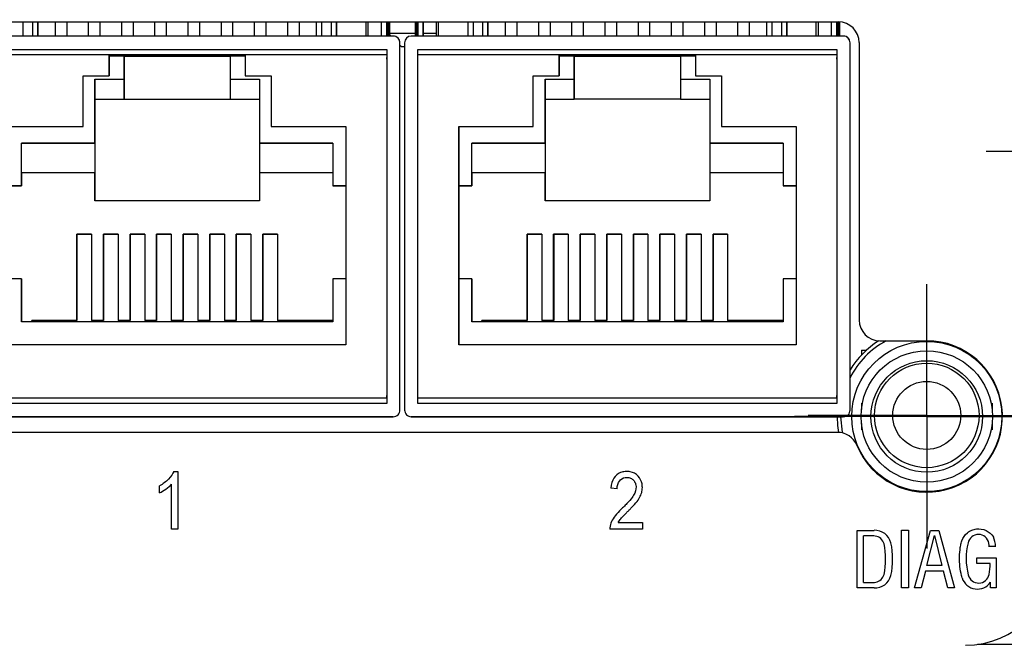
# Model space of a CAD drawing. Header units: inches. Extents: x 1.31 to 9.88, y 1.79 to 7.75.
# Tile 5 of 11: x 3.32 to 4.06, y 6.97 to 7.44. Entities that reach past the tile are written whole.
import ezdxf

# ---------------------------------------------------------------- set-up
doc = ezdxf.new("R2010")
doc.units = ezdxf.units.IN
doc.header["$MEASUREMENT"] = 0
doc.layers.add('1', color=7, linetype='Continuous')

# ---------------------------------------------------------------- blocks, each defined once
blk = doc.blocks.new('SW_CENTERMARKSYMBOL_8')
at = {"layer": '1', "color": 0}
for p, q in [((0, 0.05), (0, 0.0995)), ((0, 0), (0, 0.05)), ((-0.05, 0), (-0.0995, 0)), ((0, 0), (-0.05, 0)), ((0, 0), (0, -0.05)), ((0, 0), (0.05, 0)), ((0.05, 0), (0.0995, 0)), ((0, -0.05), (0, -0.0995))]:
    blk.add_line(p, q, dxfattribs=at)
blk = doc.blocks.new('SW_CENTERMARKSYMBOL_10')
at = {"layer": '1', "color": 0}
for p, q in [((0, 0.1), (0, 0.305)), ((0, 0), (0, 0.05)), ((-0.1, 0), (-0.305, 0)), ((0, 0), (-0.05, 0)), ((0, 0), (0, -0.05)), ((0, 0), (0.05, 0)), ((0.1, 0), (0.305, 0)), ((0, -0.1), (0, -0.305))]:
    blk.add_line(p, q, dxfattribs=at)
blk = doc.blocks.new('SW_CENTERMARKSYMBOL_22')
at = {"layer": '1', "color": 0}
for p, q in [((0, 0.05), (0, 0.08937)), ((0, 0), (0, 0.05)), ((-0.05, 0), (-0.08937, 0)), ((0, 0), (-0.05, 0)), ((0, 0), (0, -0.05)), ((0, 0), (0.05, 0)), ((0.05, 0), (0.08937, 0)), ((0, -0.05), (0, -0.08937))]:
    blk.add_line(p, q, dxfattribs=at)

msp = doc.modelspace()

# ---------------------------------------------------------------- linework, layer by layer
at = {"color": 7, "linetype": 'Continuous', "lineweight": 25}
for p, q in [((3.27225, 7.4418), (3.93253, 7.4418)), ((3.32962, 7.43112), (3.32962, 7.4418)), ((3.32963, 7.4418), (3.32963, 7.43112)), ((3.34263, 7.4418), (3.34263, 7.43112)), ((3.35163, 7.43112), (3.35163, 7.4418)), ((3.35163, 7.43112), (3.35163, 7.4418)), ((3.36763, 7.4418), (3.36763, 7.43112)), ((3.37663, 7.43112), (3.37663, 7.4418)), ((3.37663, 7.43112), (3.37663, 7.4418)), ((3.39263, 7.4418), (3.39263, 7.43112)), ((3.40163, 7.43112), (3.40163, 7.4418)), ((3.40163, 7.43112), (3.40163, 7.4418)), ((3.41763, 7.4418), (3.41763, 7.43112)), ((3.42663, 7.43112), (3.42663, 7.4418)), ((3.42663, 7.43112), (3.42663, 7.4418)), ((3.44263, 7.4418), (3.44263, 7.43112)), ((3.45163, 7.43112), (3.45163, 7.4418)), ((3.45163, 7.43112), (3.45163, 7.4418)), ((3.46763, 7.4418), (3.46763, 7.43112)), ((3.47663, 7.43112), (3.47663, 7.4418)), ((3.47663, 7.43112), (3.47663, 7.4418)), ((3.49263, 7.4418), (3.49263, 7.43112)), ((3.50163, 7.43112), (3.50163, 7.4418)), ((3.50163, 7.43112), (3.50163, 7.4418)), ((3.51763, 7.4418), (3.51763, 7.43112)), ((3.52663, 7.43112), (3.52663, 7.4418)), ((3.52663, 7.43112), (3.52663, 7.4418)), ((3.53962, 7.43112), (3.53962, 7.4418)), ((3.55462, 7.4418), (3.55462, 7.43112)), ((3.55462, 7.43112), (3.55462, 7.4418)), ((3.5785, 7.43112), (3.5785, 7.4418)), ((3.58838, 7.43112), (3.58838, 7.4418)), ((3.59238, 7.4418), (3.59238, 7.43112)), ((3.59238, 7.43112), (3.59238, 7.4418)), ((3.59438, 7.43112), (3.59438, 7.4418)), ((3.59438, 7.4418), (3.59438, 7.43112)), ((3.61388, 7.4418), (3.61388, 7.43112)), ((3.61588, 7.43112), (3.61588, 7.4418)), ((3.61588, 7.4418), (3.61588, 7.43112)), ((3.61988, 7.43112), (3.61988, 7.4418)), ((3.61988, 7.4418), (3.61988, 7.43112)), ((3.62975, 7.4418), (3.62975, 7.43112)), ((3.65362, 7.43112), (3.65362, 7.4418)), ((3.66862, 7.43112), (3.66862, 7.4418)), ((3.66863, 7.4418), (3.66863, 7.43112)), ((3.68163, 7.4418), (3.68163, 7.43112)), ((3.69063, 7.43112), (3.69063, 7.4418)), ((3.69063, 7.43112), (3.69063, 7.4418)), ((3.70663, 7.4418), (3.70663, 7.43112)), ((3.71563, 7.43112), (3.71563, 7.4418)), ((3.71563, 7.43112), (3.71563, 7.4418)), ((3.73163, 7.4418), (3.73163, 7.43112)), ((3.74063, 7.43112), (3.74063, 7.4418)), ((3.74063, 7.43112), (3.74063, 7.4418)), ((3.75663, 7.4418), (3.75663, 7.43112)), ((3.76563, 7.43112), (3.76563, 7.4418)), ((3.76563, 7.43112), (3.76563, 7.4418)), ((3.78163, 7.4418), (3.78163, 7.43112)), ((3.79063, 7.43112), (3.79063, 7.4418)), ((3.79063, 7.43112), (3.79063, 7.4418)), ((3.80663, 7.4418), (3.80663, 7.43112)), ((3.81563, 7.43112), (3.81563, 7.4418)), ((3.81563, 7.43112), (3.81563, 7.4418)), ((3.83163, 7.4418), (3.83163, 7.43112)), ((3.84063, 7.43112), (3.84063, 7.4418)), ((3.84063, 7.43112), (3.84063, 7.4418)), ((3.85663, 7.4418), (3.85663, 7.43112)), ((3.86563, 7.43112), (3.86563, 7.4418)), ((3.86563, 7.43112), (3.86563, 7.4418)), ((3.87862, 7.43112), (3.87862, 7.4418)), ((3.89362, 7.4418), (3.89362, 7.43112)), ((3.89362, 7.43112), (3.89362, 7.4418)), ((3.9175, 7.43112), (3.9175, 7.4418)), ((3.92738, 7.43112), (3.92738, 7.4418)), ((3.93138, 7.4418), (3.93138, 7.43112)), ((3.93138, 7.43112), (3.93138, 7.4418)), ((3.93338, 7.43112), (3.93338, 7.44178)), ((3.93338, 7.44178), (3.93338, 7.43112)), ((3.59737, 7.43112), (3.27187, 7.43112)), ((3.59438, 7.43324), (3.61388, 7.43324)), ((3.59438, 7.43241), (3.59566, 7.43112)), ((3.93637, 7.43112), (3.61087, 7.43112)), ((3.61988, 7.43324), (3.62975, 7.43324)), ((3.60237, 7.1496), (3.60237, 7.42612)), ((3.60237, 7.42612), (3.60237, 7.42612)), ((3.60237, 7.1496), (3.60237, 7.42612)), ((3.60237, 7.42441), (3.60354, 7.42324)), ((3.60354, 7.42324), (3.60587, 7.42324)), ((3.60587, 7.42612), (3.60587, 7.1496)), ((3.94137, 7.1496), (3.94137, 7.42612)), ((3.94137, 7.42612), (3.94137, 7.42612)), ((3.94137, 7.1712), (3.94137, 7.42612)), ((3.94816, 7.42618), (3.94816, 7.21737)), ((3.27687, 7.42112), (3.59237, 7.42112)), ((3.27687, 7.42112), (3.59237, 7.42112)), ((3.38337, 7.41712), (3.27687, 7.41712)), ((3.38337, 7.41712), (3.48587, 7.41712)), ((3.38337, 7.4011), (3.38337, 7.41712)), ((3.38337, 7.41712), (3.38337, 7.41712)), ((3.48587, 7.41712), (3.38337, 7.41712)), ((3.39462, 7.4161), (3.38337, 7.4161)), ((3.38337, 7.41512), (3.38337, 7.4011)), ((3.38537, 7.4161), (3.3855, 7.41712)), ((3.39375, 7.41712), (3.39387, 7.4161)), ((3.39387, 7.4161), (3.39375, 7.41712)), ((3.39462, 7.3986), (3.39462, 7.4161)), ((3.39462, 7.4161), (3.39462, 7.3836)), ((3.39462, 7.4161), (3.39462, 7.4161)), ((3.39462, 7.4161), (3.47462, 7.4161)), ((3.40163, 7.4161), (3.40163, 7.41712)), ((3.40163, 7.4161), (3.40163, 7.41712)), ((3.41763, 7.41712), (3.41763, 7.4161)), ((3.42663, 7.4161), (3.42663, 7.41712)), ((3.42663, 7.4161), (3.42663, 7.41712)), ((3.44263, 7.41712), (3.44263, 7.4161)), ((3.45163, 7.4161), (3.45163, 7.41712)), ((3.45163, 7.4161), (3.45163, 7.41712)), ((3.46763, 7.41712), (3.46763, 7.4161)), ((3.47462, 7.4161), (3.47462, 7.3986)), ((3.48587, 7.4161), (3.47462, 7.4161)), ((3.47537, 7.4161), (3.4755, 7.41712)), ((3.48375, 7.41712), (3.48387, 7.4161)), ((3.48387, 7.4161), (3.48375, 7.41712)), ((3.59237, 7.41712), (3.48587, 7.41712)), ((3.48587, 7.41712), (3.48587, 7.4011)), ((3.59237, 7.42112), (3.59237, 7.1546)), ((3.59237, 7.41712), (3.59237, 7.1586)), ((3.59237, 7.41385), (3.59237, 7.41512)), ((3.61587, 7.42112), (3.93137, 7.42112)), ((3.61587, 7.1546), (3.61587, 7.42112)), ((3.61587, 7.42112), (3.61587, 7.42112)), ((3.61587, 7.42112), (3.93137, 7.42112)), ((3.72237, 7.41712), (3.61587, 7.41712)), ((3.61587, 7.1586), (3.61587, 7.41712)), ((3.72237, 7.41712), (3.82487, 7.41712)), ((3.72237, 7.4011), (3.72237, 7.41712)), ((3.72237, 7.41712), (3.72237, 7.41712)), ((3.82487, 7.41712), (3.72237, 7.41712)), ((3.73362, 7.4161), (3.72237, 7.4161)), ((3.72237, 7.41512), (3.72237, 7.4011)), ((3.72437, 7.4161), (3.7245, 7.41712)), ((3.73275, 7.41712), (3.73287, 7.4161)), ((3.73287, 7.4161), (3.73275, 7.41712)), ((3.73362, 7.3986), (3.73362, 7.4161)), ((3.73362, 7.4161), (3.73362, 7.3836)), ((3.73362, 7.4161), (3.73362, 7.4161)), ((3.73362, 7.4161), (3.81362, 7.4161)), ((3.74063, 7.4161), (3.74063, 7.41712)), ((3.74063, 7.4161), (3.74063, 7.41712)), ((3.75663, 7.41712), (3.75663, 7.4161)), ((3.76563, 7.4161), (3.76563, 7.41712)), ((3.76563, 7.4161), (3.76563, 7.41712)), ((3.78163, 7.41712), (3.78163, 7.4161)), ((3.79063, 7.4161), (3.79063, 7.41712)), ((3.79063, 7.4161), (3.79063, 7.41712)), ((3.80663, 7.41712), (3.80663, 7.4161)), ((3.81362, 7.4161), (3.81362, 7.3986)), ((3.82487, 7.4161), (3.81362, 7.4161)), ((3.81437, 7.4161), (3.8145, 7.41712)), ((3.82275, 7.41712), (3.82287, 7.4161)), ((3.82287, 7.4161), (3.82275, 7.41712)), ((3.93137, 7.41712), (3.82487, 7.41712)), ((3.82487, 7.41712), (3.82487, 7.4011)), ((3.93137, 7.42112), (3.93137, 7.1546)), ((3.93137, 7.41712), (3.93137, 7.1586)), ((3.93137, 7.41385), (3.93137, 7.41512)), ((3.36375, 7.4011), (3.38337, 7.4011)), ((3.36375, 7.36305), (3.36375, 7.4011)), ((3.36375, 7.4011), (3.38337, 7.4011)), ((3.36375, 7.4011), (3.36375, 7.4011)), ((3.36375, 7.36305), (3.36375, 7.4011)), ((3.38337, 7.4011), (3.38337, 7.4011)), ((3.48587, 7.4011), (3.50549, 7.4011)), ((3.48587, 7.4011), (3.50549, 7.4011)), ((3.48587, 7.4011), (3.48587, 7.4011)), ((3.50549, 7.4011), (3.50549, 7.36305)), ((3.70275, 7.4011), (3.72237, 7.4011)), ((3.70275, 7.36305), (3.70275, 7.4011)), ((3.70275, 7.4011), (3.72237, 7.4011)), ((3.70275, 7.4011), (3.70275, 7.4011)), ((3.70275, 7.36305), (3.70275, 7.4011)), ((3.72237, 7.4011), (3.72237, 7.4011)), ((3.82487, 7.4011), (3.84449, 7.4011)), ((3.82487, 7.4011), (3.84449, 7.4011)), ((3.82487, 7.4011), (3.82487, 7.4011)), ((3.84449, 7.4011), (3.84449, 7.36305)), ((3.37262, 7.3506), (3.37262, 7.3986)), ((3.37262, 7.3986), (3.39462, 7.3986)), ((3.47462, 7.3986), (3.49662, 7.3986)), ((3.49662, 7.3986), (3.49662, 7.3506)), ((3.71162, 7.3506), (3.71162, 7.3986)), ((3.71162, 7.3986), (3.73362, 7.3986)), ((3.81362, 7.3986), (3.83562, 7.3986)), ((3.83562, 7.3986), (3.83562, 7.3506)), ((3.37262, 7.3836), (3.37262, 7.3836)), ((3.37262, 7.3836), (3.37262, 7.3071)), ((3.37262, 7.3836), (3.39462, 7.3836)), ((3.37262, 7.3836), (3.39462, 7.3836)), ((3.39462, 7.3836), (3.39462, 7.3836)), ((3.39462, 7.3836), (3.47462, 7.3836)), ((3.47462, 7.3836), (3.49662, 7.3836)), ((3.47462, 7.3836), (3.49662, 7.3836)), ((3.47462, 7.3836), (3.47462, 7.3836)), ((3.71162, 7.3836), (3.71162, 7.3836)), ((3.71162, 7.3836), (3.71162, 7.3071)), ((3.71162, 7.3836), (3.73362, 7.3836)), ((3.71162, 7.3836), (3.73362, 7.3836)), ((3.73362, 7.3836), (3.73362, 7.3836)), ((3.81362, 7.3836), (3.73362, 7.3836)), ((3.81362, 7.3836), (3.83562, 7.3836)), ((3.81362, 7.3836), (3.83562, 7.3836)), ((3.81362, 7.3836), (3.81362, 7.3836)), ((3.30762, 7.36305), (3.36375, 7.36305)), ((3.30762, 7.36305), (3.36375, 7.36305)), ((3.36375, 7.36305), (3.36375, 7.36305)), ((3.50549, 7.36305), (3.56162, 7.36305)), ((3.50549, 7.36305), (3.50549, 7.36305)), ((3.50549, 7.36305), (3.56162, 7.36305)), ((3.56162, 7.36305), (3.56162, 7.1986)), ((3.64662, 7.36305), (3.70275, 7.36305)), ((3.64662, 7.1986), (3.64662, 7.36305)), ((3.64662, 7.36305), (3.64662, 7.36305)), ((3.64662, 7.36305), (3.70275, 7.36305)), ((3.64662, 7.36305), (3.64662, 7.1986)), ((3.70275, 7.36305), (3.70275, 7.36305)), ((3.84449, 7.36305), (3.90062, 7.36305)), ((3.84449, 7.36305), (3.84449, 7.36305)), ((3.84449, 7.36305), (3.90062, 7.36305)), ((3.90062, 7.36305), (3.90062, 7.1986)), ((3.31737, 7.3506), (3.37262, 7.3506)), ((3.31737, 7.31835), (3.31737, 7.3506)), ((3.37262, 7.3506), (3.31737, 7.3506)), ((3.31737, 7.3506), (3.31737, 7.3506)), ((3.31737, 7.3281), (3.31737, 7.3506)), ((3.37262, 7.3506), (3.37262, 7.3281)), ((3.37262, 7.3506), (3.37262, 7.3506)), ((3.49662, 7.3506), (3.55187, 7.3506)), ((3.55187, 7.3506), (3.49662, 7.3506)), ((3.49662, 7.3506), (3.49662, 7.3506)), ((3.49662, 7.3506), (3.49662, 7.3281)), ((3.55187, 7.3506), (3.55187, 7.31835)), ((3.65637, 7.3506), (3.71162, 7.3506)), ((3.65637, 7.31835), (3.65637, 7.3506)), ((3.71162, 7.3506), (3.65637, 7.3506)), ((3.65637, 7.3506), (3.65637, 7.3506)), ((3.65637, 7.3281), (3.65637, 7.3506)), ((3.71162, 7.3506), (3.71162, 7.3281)), ((3.71162, 7.3506), (3.71162, 7.3506)), ((3.83562, 7.3506), (3.89087, 7.3506)), ((3.89087, 7.3506), (3.83562, 7.3506)), ((3.83562, 7.3506), (3.83562, 7.3506)), ((3.83562, 7.3506), (3.83562, 7.3281)), ((3.89087, 7.3506), (3.89087, 7.31835)), ((3.31737, 7.3281), (3.31737, 7.3281)), ((3.31737, 7.3281), (3.31737, 7.31835)), ((3.37262, 7.3281), (3.31737, 7.3281)), ((3.37262, 7.3281), (3.31737, 7.3281)), ((3.37262, 7.3071), (3.37262, 7.3281)), ((3.37262, 7.3281), (3.37262, 7.3281)), ((3.55187, 7.3281), (3.49662, 7.3281)), ((3.55187, 7.3281), (3.49662, 7.3281)), ((3.49662, 7.3281), (3.49662, 7.3281)), ((3.49662, 7.3281), (3.49662, 7.3071)), ((3.65637, 7.3281), (3.65637, 7.3281)), ((3.65637, 7.3281), (3.65637, 7.31835)), ((3.71162, 7.3281), (3.65637, 7.3281)), ((3.71162, 7.3281), (3.65637, 7.3281)), ((3.71162, 7.3071), (3.71162, 7.3281)), ((3.71162, 7.3281), (3.71162, 7.3281)), ((3.89087, 7.3281), (3.83562, 7.3281)), ((3.89087, 7.3281), (3.83562, 7.3281)), ((3.83562, 7.3281), (3.83562, 7.3281)), ((3.83562, 7.3281), (3.83562, 7.3071)), ((3.30762, 7.31835), (3.31737, 7.31835)), ((3.31737, 7.31835), (3.30762, 7.31835)), ((3.31737, 7.31835), (3.31737, 7.31835)), ((3.55187, 7.31835), (3.56162, 7.31835)), ((3.56162, 7.31835), (3.55187, 7.31835)), ((3.55187, 7.31835), (3.55187, 7.31835)), ((3.64662, 7.31835), (3.65637, 7.31835)), ((3.65637, 7.31835), (3.64662, 7.31835)), ((3.65637, 7.31835), (3.65637, 7.31835)), ((3.89087, 7.31835), (3.90062, 7.31835)), ((3.90062, 7.31835), (3.89087, 7.31835)), ((3.89087, 7.31835), (3.89087, 7.31835)), ((3.49662, 7.3071), (3.37262, 7.3071)), ((3.83562, 7.3071), (3.71162, 7.3071)), ((3.35912, 7.2821), (3.37012, 7.2821)), ((3.35912, 7.2171), (3.35912, 7.2821)), ((3.35912, 7.2821), (3.35912, 7.2821)), ((3.37012, 7.2821), (3.35912, 7.2821)), ((3.35913, 7.2821), (3.35913, 7.2171)), ((3.37012, 7.2821), (3.37012, 7.2171)), ((3.37912, 7.2821), (3.39012, 7.2821)), ((3.37912, 7.2171), (3.37912, 7.2821)), ((3.37912, 7.2821), (3.37912, 7.2821)), ((3.39012, 7.2821), (3.37912, 7.2821)), ((3.37913, 7.2821), (3.37913, 7.2171)), ((3.39012, 7.2821), (3.39012, 7.2171)), ((3.39912, 7.2821), (3.41012, 7.2821)), ((3.39912, 7.2171), (3.39912, 7.2821)), ((3.39912, 7.2821), (3.39912, 7.2821)), ((3.41012, 7.2821), (3.39912, 7.2821)), ((3.39913, 7.2821), (3.39913, 7.2171)), ((3.41012, 7.2821), (3.41012, 7.2171)), ((3.41912, 7.2821), (3.43012, 7.2821)), ((3.41912, 7.2171), (3.41912, 7.2821)), ((3.41912, 7.2821), (3.41912, 7.2821)), ((3.43012, 7.2821), (3.41912, 7.2821)), ((3.41913, 7.2821), (3.41913, 7.2171)), ((3.43012, 7.2821), (3.43012, 7.2171)), ((3.43912, 7.2821), (3.45012, 7.2821)), ((3.43912, 7.2171), (3.43912, 7.2821)), ((3.43912, 7.2821), (3.43912, 7.2821)), ((3.45012, 7.2821), (3.43912, 7.2821)), ((3.43913, 7.2821), (3.43913, 7.2171)), ((3.45012, 7.2821), (3.45012, 7.2171)), ((3.45912, 7.2821), (3.47012, 7.2821)), ((3.45912, 7.2171), (3.45912, 7.2821)), ((3.45912, 7.2821), (3.45912, 7.2821)), ((3.47012, 7.2821), (3.45912, 7.2821)), ((3.45913, 7.2821), (3.45913, 7.2171)), ((3.47012, 7.2821), (3.47012, 7.2171)), ((3.47912, 7.2821), (3.49012, 7.2821)), ((3.47912, 7.2171), (3.47912, 7.2821)), ((3.47912, 7.2821), (3.47912, 7.2821)), ((3.49012, 7.2821), (3.47912, 7.2821)), ((3.47913, 7.2821), (3.47913, 7.2171)), ((3.49012, 7.2821), (3.49012, 7.2171)), ((3.49912, 7.2821), (3.51012, 7.2821)), ((3.49912, 7.2171), (3.49912, 7.2821)), ((3.49912, 7.2821), (3.49912, 7.2821)), ((3.51012, 7.2821), (3.49912, 7.2821)), ((3.49913, 7.2821), (3.49913, 7.2171)), ((3.51012, 7.2821), (3.51012, 7.2171)), ((3.69812, 7.2821), (3.70912, 7.2821)), ((3.69812, 7.2171), (3.69812, 7.2821)), ((3.69812, 7.2821), (3.69812, 7.2821)), ((3.70912, 7.2821), (3.69812, 7.2821)), ((3.69813, 7.2821), (3.69813, 7.2171)), ((3.70912, 7.2821), (3.70912, 7.2171)), ((3.71812, 7.2821), (3.72912, 7.2821)), ((3.71812, 7.2171), (3.71812, 7.2821)), ((3.71812, 7.2821), (3.71812, 7.2821)), ((3.72912, 7.2821), (3.71812, 7.2821)), ((3.71813, 7.2821), (3.71813, 7.2171)), ((3.72912, 7.2821), (3.72912, 7.2171)), ((3.73812, 7.2821), (3.74912, 7.2821)), ((3.73812, 7.2171), (3.73812, 7.2821)), ((3.73812, 7.2821), (3.73812, 7.2821)), ((3.74912, 7.2821), (3.73812, 7.2821)), ((3.73813, 7.2821), (3.73813, 7.2171)), ((3.74912, 7.2821), (3.74912, 7.2171)), ((3.75812, 7.2821), (3.76912, 7.2821)), ((3.75812, 7.2171), (3.75812, 7.2821)), ((3.75812, 7.2821), (3.75812, 7.2821)), ((3.76912, 7.2821), (3.75812, 7.2821)), ((3.75813, 7.2821), (3.75813, 7.2171)), ((3.76912, 7.2821), (3.76912, 7.2171)), ((3.77812, 7.2821), (3.78912, 7.2821)), ((3.77812, 7.2171), (3.77812, 7.2821)), ((3.77812, 7.2821), (3.77812, 7.2821)), ((3.78912, 7.2821), (3.77812, 7.2821)), ((3.77813, 7.2821), (3.77813, 7.2171)), ((3.78912, 7.2821), (3.78912, 7.2171)), ((3.79812, 7.2821), (3.80912, 7.2821)), ((3.79812, 7.2171), (3.79812, 7.2821)), ((3.79812, 7.2821), (3.79812, 7.2821)), ((3.80912, 7.2821), (3.79812, 7.2821)), ((3.79813, 7.2821), (3.79813, 7.2171)), ((3.80912, 7.2821), (3.80912, 7.2171)), ((3.81812, 7.2821), (3.82912, 7.2821)), ((3.81812, 7.2171), (3.81812, 7.2821)), ((3.81812, 7.2821), (3.81812, 7.2821)), ((3.82912, 7.2821), (3.81812, 7.2821)), ((3.81813, 7.2821), (3.81813, 7.2171)), ((3.82912, 7.2821), (3.82912, 7.2171)), ((3.83812, 7.2821), (3.84912, 7.2821)), ((3.83812, 7.2171), (3.83812, 7.2821)), ((3.83812, 7.2821), (3.83812, 7.2821)), ((3.84912, 7.2821), (3.83812, 7.2821)), ((3.83813, 7.2821), (3.83813, 7.2171)), ((3.84912, 7.2821), (3.84912, 7.2171)), ((3.31737, 7.24835), (3.30762, 7.24835)), ((3.31737, 7.2161), (3.31737, 7.24835)), ((3.31737, 7.24835), (3.31737, 7.24835)), ((3.31737, 7.24835), (3.31737, 7.2161)), ((3.55187, 7.24835), (3.55187, 7.2161)), ((3.56162, 7.24835), (3.55187, 7.24835)), ((3.65637, 7.24835), (3.64662, 7.24835)), ((3.65637, 7.2161), (3.65637, 7.24835)), ((3.65637, 7.24835), (3.65637, 7.24835)), ((3.65637, 7.24835), (3.65637, 7.2161)), ((3.89087, 7.24835), (3.89087, 7.2161)), ((3.90062, 7.24835), (3.89087, 7.24835)), ((3.55187, 7.2161), (3.31737, 7.2161)), ((3.32512, 7.2161), (3.32512, 7.2171)), ((3.32513, 7.2171), (3.32512, 7.2171)), ((3.32512, 7.2171), (3.35912, 7.2171)), ((3.32513, 7.2171), (3.32513, 7.2161)), ((3.35913, 7.2171), (3.32513, 7.2171)), ((3.35913, 7.2171), (3.35912, 7.2171)), ((3.37012, 7.2171), (3.37912, 7.2171)), ((3.37012, 7.2171), (3.37013, 7.2171)), ((3.37913, 7.2171), (3.37013, 7.2171)), ((3.37913, 7.2171), (3.37912, 7.2171)), ((3.39012, 7.2171), (3.39912, 7.2171)), ((3.39012, 7.2171), (3.39013, 7.2171)), ((3.39913, 7.2171), (3.39013, 7.2171)), ((3.39913, 7.2171), (3.39912, 7.2171)), ((3.41012, 7.2171), (3.41912, 7.2171)), ((3.41012, 7.2171), (3.41013, 7.2171)), ((3.41913, 7.2171), (3.41013, 7.2171)), ((3.41913, 7.2171), (3.41912, 7.2171)), ((3.43012, 7.2171), (3.43912, 7.2171)), ((3.43012, 7.2171), (3.43013, 7.2171)), ((3.43913, 7.2171), (3.43013, 7.2171)), ((3.43913, 7.2171), (3.43912, 7.2171)), ((3.45012, 7.2171), (3.45912, 7.2171)), ((3.45012, 7.2171), (3.45013, 7.2171)), ((3.45913, 7.2171), (3.45013, 7.2171)), ((3.45913, 7.2171), (3.45912, 7.2171)), ((3.47012, 7.2171), (3.47912, 7.2171)), ((3.47012, 7.2171), (3.47013, 7.2171)), ((3.47913, 7.2171), (3.47013, 7.2171)), ((3.47913, 7.2171), (3.47912, 7.2171)), ((3.49012, 7.2171), (3.49912, 7.2171)), ((3.49012, 7.2171), (3.49013, 7.2171)), ((3.49913, 7.2171), (3.49013, 7.2171)), ((3.49913, 7.2171), (3.49912, 7.2171)), ((3.51013, 7.2171), (3.51012, 7.2171)), ((3.51012, 7.2171), (3.55187, 7.2171)), ((3.55187, 7.2171), (3.51013, 7.2171)), ((3.89087, 7.2161), (3.65637, 7.2161)), ((3.66412, 7.2161), (3.66412, 7.2171)), ((3.66413, 7.2171), (3.66412, 7.2171)), ((3.66412, 7.2171), (3.69812, 7.2171)), ((3.66413, 7.2171), (3.66413, 7.2161)), ((3.69813, 7.2171), (3.66413, 7.2171)), ((3.69813, 7.2171), (3.69812, 7.2171)), ((3.70912, 7.2171), (3.71812, 7.2171)), ((3.70912, 7.2171), (3.70913, 7.2171)), ((3.71813, 7.2171), (3.70913, 7.2171)), ((3.71813, 7.2171), (3.71812, 7.2171)), ((3.72912, 7.2171), (3.73812, 7.2171)), ((3.72912, 7.2171), (3.72913, 7.2171)), ((3.73813, 7.2171), (3.72913, 7.2171)), ((3.73813, 7.2171), (3.73812, 7.2171)), ((3.74912, 7.2171), (3.75812, 7.2171)), ((3.74912, 7.2171), (3.74913, 7.2171)), ((3.75813, 7.2171), (3.74913, 7.2171)), ((3.75813, 7.2171), (3.75812, 7.2171)), ((3.76912, 7.2171), (3.77812, 7.2171)), ((3.76912, 7.2171), (3.76913, 7.2171)), ((3.77813, 7.2171), (3.76913, 7.2171)), ((3.77813, 7.2171), (3.77812, 7.2171)), ((3.78912, 7.2171), (3.79812, 7.2171)), ((3.78912, 7.2171), (3.78913, 7.2171)), ((3.79813, 7.2171), (3.78913, 7.2171)), ((3.79813, 7.2171), (3.79812, 7.2171)), ((3.80912, 7.2171), (3.81812, 7.2171)), ((3.80912, 7.2171), (3.80913, 7.2171)), ((3.81813, 7.2171), (3.80913, 7.2171)), ((3.81813, 7.2171), (3.81812, 7.2171)), ((3.82912, 7.2171), (3.83812, 7.2171)), ((3.82912, 7.2171), (3.82913, 7.2171)), ((3.83813, 7.2171), (3.82913, 7.2171)), ((3.83813, 7.2171), (3.83812, 7.2171)), ((3.84913, 7.2171), (3.84912, 7.2171)), ((3.84912, 7.2171), (3.89087, 7.2171)), ((3.89087, 7.2171), (3.84913, 7.2171)), ((3.96378, 7.20174), (3.99908, 7.20174)), ((3.56162, 7.1986), (3.30762, 7.1986)), ((3.90062, 7.1986), (3.64662, 7.1986)), ((3.94986, 7.19478), (3.95378, 7.19478)), ((3.94986, 7.19478), (3.94986, 7.19093)), ((3.59237, 7.1586), (3.27687, 7.1586)), ((3.59237, 7.1586), (3.59237, 7.1606)), ((3.93137, 7.1586), (3.61587, 7.1586)), ((3.93137, 7.1586), (3.93137, 7.1606)), ((3.59237, 7.1546), (3.27687, 7.1546)), ((3.60237, 7.1496), (3.60237, 7.1496)), ((3.93137, 7.1546), (3.61587, 7.1546)), ((3.94986, 7.15472), (3.94986, 7.14998)), ((4.04829, 7.15482), (4.04829, 7.15016)), ((3.59737, 7.1446), (3.27187, 7.1446)), ((3.27187, 7.1446), (3.59737, 7.1446)), ((3.59737, 7.1446), (3.59737, 7.1446)), ((3.93637, 7.1446), (3.61087, 7.1446)), ((3.61087, 7.1446), (3.61087, 7.1446)), ((3.61087, 7.1446), (3.9356, 7.1446)), ((3.94986, 7.13951), (3.94986, 7.13477)), ((4.04829, 7.13933), (4.04829, 7.13467)), ((3.9319, 7.1328), (3.26361, 7.1328)), ((3.43207, 7.10337), (3.43501, 7.10337)), ((3.43501, 7.10337), (3.43501, 7.05988)), ((3.42131, 7.08736), (3.42131, 7.0925)), ((3.43044, 7.05988), (3.43044, 7.09376)), ((3.76594, 7.0902), (3.76124, 7.09076)), ((3.43501, 7.05988), (3.43044, 7.05988)), ((3.78495, 7.05981), (3.76038, 7.05981)), ((3.76672, 7.06492), (3.78495, 7.06492)), ((3.78495, 7.06492), (3.78495, 7.05981)), ((3.94666, 7.01563), (3.94666, 7.05903)), ((3.94666, 7.05903), (3.95936, 7.05903)), ((3.98013, 7.0592), (3.98529, 7.0592)), ((3.98013, 7.01564), (3.98013, 7.0592)), ((3.98529, 7.0592), (3.98529, 7.01564)), ((3.98995, 7.01564), (4.00181, 7.05898)), ((4.00181, 7.05898), (4.00807, 7.05898)), ((4.00807, 7.05898), (4.02008, 7.01564)), ((3.95155, 7.01985), (3.95155, 7.05482)), ((3.99919, 7.03265), (4.00487, 7.05513)), ((4.00487, 7.05513), (4.01054, 7.03265)), ((4.05096, 7.04674), (4.04612, 7.04674)), ((4.03684, 7.03835), (4.05141, 7.03835)), ((4.03684, 7.03402), (4.03684, 7.03835)), ((4.05141, 7.03835), (4.05141, 7.01575)), ((4.01054, 7.03265), (3.99919, 7.03265)), ((4.04676, 7.03402), (4.03684, 7.03402)), ((3.99803, 7.02829), (3.9949, 7.01564)), ((4.01163, 7.02829), (3.99803, 7.02829)), ((4.01498, 7.01564), (4.01163, 7.02829)), ((3.95936, 7.01563), (3.94666, 7.01563)), ((3.98529, 7.01564), (3.98013, 7.01564)), ((3.9949, 7.01564), (3.98995, 7.01564)), ((4.02008, 7.01564), (4.01498, 7.01564)), ((4.04715, 7.01575), (4.04712, 7.02001)), ((4.05141, 7.01575), (4.04715, 7.01575)), ((4.59989, 6.9731), (4.03735, 6.9731))]:
    msp.add_line(p, q, dxfattribs=at)
at = {"color": 8, "linetype": 'Continuous', "lineweight": 25}
for p, q in [((3.3184, 7.4418), (3.3184, 7.43112)), ((3.32585, 7.43112), (3.32585, 7.4418)), ((3.5434, 7.4418), (3.5434, 7.43112)), ((3.55085, 7.43112), (3.55085, 7.4418)), ((3.57689, 7.43112), (3.57689, 7.4418)), ((3.59313, 7.4418), (3.59313, 7.43112)), ((3.59363, 7.43112), (3.59363, 7.4418)), ((3.61463, 7.43112), (3.61463, 7.4418)), ((3.61513, 7.43112), (3.61513, 7.4418)), ((3.63136, 7.43112), (3.63136, 7.4418)), ((3.6574, 7.4418), (3.6574, 7.43112)), ((3.66485, 7.43112), (3.66485, 7.4418)), ((3.8824, 7.4418), (3.8824, 7.43112)), ((3.88985, 7.43112), (3.88985, 7.4418)), ((3.91589, 7.43112), (3.91589, 7.4418)), ((3.93213, 7.4418), (3.93213, 7.43112)), ((3.93263, 7.43112), (3.93263, 7.4418)), ((3.94137, 7.1496), (3.94137, 7.1496)), ((3.93637, 7.1446), (3.93637, 7.1446))]:
    msp.add_line(p, q, dxfattribs=at)
at = {"color": 7, "linetype": 'Continuous', "lineweight": 25, "flags": 128}
for points in [[(3.38337, 7.41712), (3.38337, 7.41708), (3.38337, 7.41697), (3.38337, 7.41678), (3.38337, 7.41653), (3.38337, 7.41623), (3.38337, 7.41589), (3.38337, 7.41551), (3.38337, 7.41512)], [(3.72237, 7.41712), (3.72237, 7.41708), (3.72237, 7.41697), (3.72237, 7.41678), (3.72237, 7.41653), (3.72237, 7.41623), (3.72237, 7.41589), (3.72237, 7.41551), (3.72237, 7.41512)], [(3.37262, 7.3986), (3.37262, 7.39568), (3.37262, 7.39286), (3.37262, 7.39027), (3.37262, 7.388), (3.37262, 7.38613), (3.37262, 7.38475), (3.37262, 7.38389), (3.37262, 7.3836)], [(3.39462, 7.3836), (3.39462, 7.38389), (3.39462, 7.38475), (3.39462, 7.38613), (3.39462, 7.388), (3.39462, 7.39027), (3.39462, 7.39286), (3.39462, 7.39568), (3.39462, 7.3986)], [(3.47462, 7.3986), (3.47462, 7.39568), (3.47462, 7.39286), (3.47462, 7.39027), (3.47462, 7.388), (3.47462, 7.38613), (3.47462, 7.38475), (3.47462, 7.38389), (3.47462, 7.3836)], [(3.71162, 7.3986), (3.71162, 7.39568), (3.71162, 7.39286), (3.71162, 7.39027), (3.71162, 7.388), (3.71162, 7.38613), (3.71162, 7.38475), (3.71162, 7.38389), (3.71162, 7.3836)], [(3.73362, 7.3836), (3.73362, 7.38389), (3.73362, 7.38475), (3.73362, 7.38613), (3.73362, 7.388), (3.73362, 7.39027), (3.73362, 7.39286), (3.73362, 7.39568), (3.73362, 7.3986)], [(3.81362, 7.3986), (3.81362, 7.39568), (3.81362, 7.39286), (3.81362, 7.39027), (3.81362, 7.388), (3.81362, 7.38613), (3.81362, 7.38475), (3.81362, 7.38389), (3.81362, 7.3836)], [(3.93158, 7.1446), (3.93193, 7.13792), (3.93265, 7.13278)]]:
    msp.add_lwpolyline(points, dxfattribs=at)
at = {"color": 8, "linetype": 'Continuous', "lineweight": 25, "flags": 128}
msp.add_lwpolyline([(3.93564, 7.13235), (3.93552, 7.13294), (3.93444, 7.1446)], dxfattribs=at)
at = {"color": 7, "linetype": 'Continuous', "lineweight": 25}
for centre, radius in [((3.99908, 7.14474), 0.05653), ((3.99908, 7.14474), 0.0495), ((3.99908, 7.14474), 0.042), ((3.99907, 7.14557), 0.03937), ((3.99907, 7.14557), 0.02559)]:
    msp.add_circle(centre, radius, dxfattribs=at)
for centre, radius, start, end in [((3.93253, 7.42618), 0.01563, 0, 90), ((3.59737, 7.42612), 0.005, 359.9977, 90), ((3.59737, 7.42612), 0.005, 0.0023, 90.00006), ((3.61087, 7.42612), 0.005, 89.99994, 179.9977), ((3.93637, 7.42612), 0.005, 359.9977, 90), ((3.93637, 7.42612), 0.005, 0.0023, 90.00006), ((3.96378, 7.21737), 0.01562, 180, 270), ((3.99908, 7.14474), 0.0675, 122.35351, 148.75755), ((3.99908, 7.14474), 0.057, 202.30821, 90), ((3.59737, 7.1496), 0.005, 270, 0.0023), ((3.59737, 7.1496), 0.005, 270.00009, 0.0023), ((3.61087, 7.1496), 0.005, 179.9977, 270), ((3.93637, 7.1496), 0.005, 270.00009, 0.0023), ((3.9319, 7.11718), 0.01562, 22.30821, 90), ((3.95996, 7.04654), 0.01251, 14.19455, 92.73213), ((4.03802, 7.04805), 0.00792, 9.55316, 169.08163), ((4.03014, 7.04593), 0.02084, 2.20644, 23.29277), ((3.91136, 7.03733), 0.05674, 348.23591, 11.76409), ((3.91555, 7.03733), 0.05786, 347.7502, 12.2498), ((4.07654, 7.03767), 0.0478, 165.60293, 194.84757), ((3.99215, 7.04203), 0.05418, 4.97919, 7.78271), ((4.02828, 7.03941), 0.06693, 270, 0), ((4.01748, 7.03259), 0.02931, 346.74253, 2.81059), ((3.95996, 7.02812), 0.01251, 267.26787, 345.80545), ((4.0372, 7.02674), 0.01198, 197.06633, 325.86005), ((4.03813, 7.02733), 0.00802, 193.73579, 349.51391)]:
    msp.add_arc(centre, radius, start, end, dxfattribs=at)
at = {"color": 8, "linetype": 'Continuous', "lineweight": 25}
msp.add_arc((3.99908, 7.14474), 0.06465, 118.14976, 153.21684, dxfattribs=at)
at = {"color": 7, "linetype": 'Continuous', "lineweight": 25}
for points, knots in [([(3.43207, 7.10337), (3.43127, 7.1015), (3.42993, 7.09958), (3.42611, 7.0956), (3.42387, 7.0939), (3.42131, 7.0925)], [0, 0, 0, 0, 0.5, 0.5, 1, 1, 1, 1]), ([(3.76594, 7.0902), (3.76595, 7.09266), (3.7665, 7.09464), (3.76865, 7.09762), (3.77016, 7.09854), (3.77291, 7.09894), (3.77394, 7.09891), (3.77572, 7.09854), (3.77651, 7.09818), (3.77793, 7.09715), (3.77856, 7.09645), (3.77951, 7.09494), (3.77985, 7.0941), (3.7804, 7.09138), (3.78018, 7.08927), (3.77872, 7.086), (3.7781, 7.08494), (3.7762, 7.08239), (3.77429, 7.08017), (3.77163, 7.07751), (3.7697, 7.07563), (3.76868, 7.07466), (3.76606, 7.07197), (3.7647, 7.07038), (3.76263, 7.06744), (3.76183, 7.06596), (3.76067, 7.06296), (3.76033, 7.06143), (3.76038, 7.05981)], [0, 0, 0, 0, 0.125, 0.125, 0.25, 0.25, 0.3125, 0.3125, 0.375, 0.375, 0.4375, 0.4375, 0.5, 0.5, 0.625, 0.625, 0.6875, 0.6875, 0.75, 0.78125, 0.78125, 0.8125, 0.8125, 0.875, 0.875, 0.9375, 0.9375, 1, 1, 1, 1]), ([(3.76864, 7.0678), (3.76933, 7.06863), (3.77075, 7.07012), (3.77346, 7.0728), (3.77407, 7.0734), (3.77521, 7.07453), (3.77683, 7.07617), (3.77817, 7.0776), (3.78049, 7.08019), (3.78146, 7.08147), (3.78311, 7.08407), (3.78371, 7.08532), (3.78453, 7.08776), (3.78478, 7.089), (3.78495, 7.09151), (3.78488, 7.09277), (3.78425, 7.09623), (3.78326, 7.09824), (3.78014, 7.10161), (3.77817, 7.10267), (3.7746, 7.1033), (3.77324, 7.10334), (3.77073, 7.10314), (3.76958, 7.10288), (3.76642, 7.10167), (3.76469, 7.10025), (3.76222, 7.09632), (3.76148, 7.09381), (3.76124, 7.09076)], [0, 0, 0, 0, 0.0625, 0.0625, 0.078125, 0.078125, 0.09375, 0.125, 0.125, 0.1875, 0.1875, 0.25, 0.25, 0.3125, 0.3125, 0.375, 0.375, 0.5, 0.5, 0.625, 0.625, 0.6875, 0.6875, 0.75, 0.75, 0.875, 0.875, 1, 1, 1, 1]), ([(3.42131, 7.08736), (3.42274, 7.08797), (3.42435, 7.08888), (3.42791, 7.09133), (3.42935, 7.09255), (3.43044, 7.09376)], [0, 0, 0, 0, 0.5, 0.5, 1, 1, 1, 1]), ([(4.02574, 7.02322), (4.02449, 7.02772), (4.0238, 7.03245), (4.02371, 7.03956), (4.02384, 7.04193), (4.02426, 7.04544), (4.02444, 7.04661), (4.02487, 7.04891), (4.02509, 7.05005), (4.02627, 7.05346), (4.02778, 7.05565), (4.03076, 7.05803), (4.03186, 7.05868), (4.03413, 7.05962), (4.03527, 7.05991), (4.0388, 7.06036), (4.04142, 7.06), (4.04604, 7.05787), (4.04799, 7.05612), (4.04928, 7.05417)], [0, 0, 0, 0, 0.25, 0.25, 0.375, 0.375, 0.4375, 0.4375, 0.5, 0.5, 0.625, 0.625, 0.6875, 0.6875, 0.75, 0.75, 0.875, 0.875, 1, 1, 1, 1]), ([(3.96691, 7.0489), (3.96653, 7.05029), (3.9657, 7.05172), (3.96329, 7.05386), (3.96174, 7.05454), (3.9595, 7.05484), (3.95878, 7.05482), (3.95734, 7.05482), (3.95517, 7.05482), (3.953, 7.05482), (3.95155, 7.05482)], [0, 0, 0, 0, 0.25, 0.25, 0.5, 0.5, 0.625, 0.625, 0.75, 1, 1, 1, 1]), ([(3.95155, 7.01985), (3.95312, 7.01985), (3.95549, 7.01985), (3.95785, 7.01985), (3.95943, 7.01985), (3.96008, 7.01987), (3.9622, 7.02031), (3.96361, 7.02103), (3.9658, 7.02311), (3.96655, 7.02445), (3.96691, 7.02576)], [0, 0, 0, 0, 0.25, 0.375, 0.375, 0.5, 0.5, 0.75, 0.75, 1, 1, 1, 1])]:
    msp.add_open_spline(points, degree=3, knots=knots, dxfattribs=at)
msp.add_open_spline([(3.76672, 7.06492), (3.76723, 7.06588), (3.76787, 7.06685), (3.76864, 7.0678)], degree=3, dxfattribs=at)

# ---------------------------------------------------------------- block references
at = {"layer": '1', "color": 7}
for name, p in [('SW_CENTERMARKSYMBOL_10', (4.34889, 7.34435)), ('SW_CENTERMARKSYMBOL_8', (3.99908, 7.14474)), ('SW_CENTERMARKSYMBOL_22', (3.99907, 7.14557))]:
    msp.add_blockref(name, p, dxfattribs=at)

doc.saveas('drawing.dxf')
